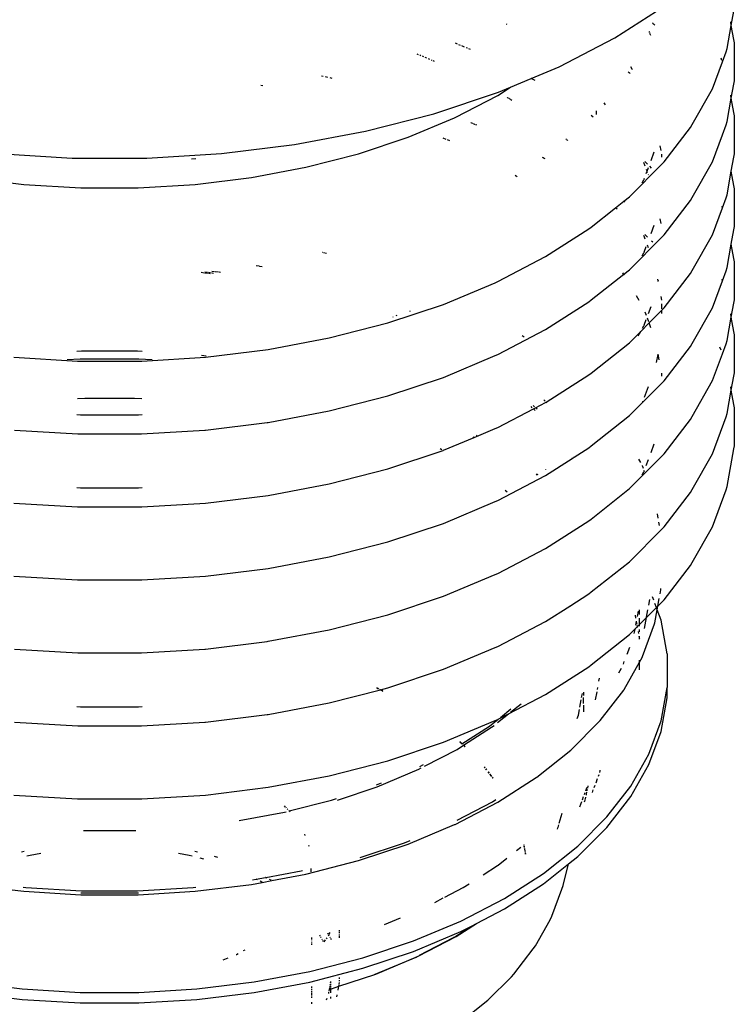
# Model space of a CAD drawing. Extents: x -19547 to -11561, y 2096 to 5601.
# Tile 150 of 168: x -13675 to -13659, y 3266 to 3289. Entities that reach past the tile are written whole.
import ezdxf

# ---------------------------------------------------------------- set-up
doc = ezdxf.new("R2010")
doc.units = 0
doc.header["$MEASUREMENT"] = 0
doc.layers.get('0').update_dxf_attribs({"linetype": 'CONTINUOUS'})
doc.layers.add('TANK-SLOPE', color=2, linetype='CONTINUOUS')

# ---------------------------------------------------------------- blocks, each defined once
blk = doc.blocks.new('8-10 TANKS')
for p, q in [((0.642, 132.908), (1.202, 133.267)), ((1.947, 133.048), (1.976, 133.208)), ((-0.561, 133.056), (-0.57, 133.062)), ((1.071, 133.068), (1.064, 133.074)), ((1.078, 133.061), (1.073, 133.065)), ((1.089, 133.05), (1.08, 133.059)), ((1.947, 133.048), (1.941, 133.086)), ((1.034, 132.967), (1.029, 132.979)), ((1.039, 132.954), (1.036, 132.962)), ((1.046, 132.933), (1.04, 132.95)), ((1.9, 132.787), (1.947, 133.048)), ((1.976, 132.888), (1.947, 133.048)), ((-1.117, 132.837), (-1.143, 132.848)), ((0.02, 132.585), (0.642, 132.908)), ((1.981, 132.851), (1.976, 132.888)), ((1.981, 132.428), (1.981, 132.851)), ((-1.556, 132.719), (-1.569, 132.724)), ((-1.087, 132.824), (-1.102, 132.831)), ((-1.04, 132.804), (-1.072, 132.818)), ((-1.007, 132.791), (-1.023, 132.797)), ((-0.975, 132.777), (-0.991, 132.784)), ((1.847, 132.64), (1.888, 132.751)), ((1.888, 132.751), (1.9, 132.787)), ((-1.528, 132.707), (-1.542, 132.713)), ((-1.496, 132.694), (-1.512, 132.701)), ((-1.462, 132.679), (-1.479, 132.687)), ((-1.427, 132.665), (-1.444, 132.672)), ((-1.403, 132.655), (-1.409, 132.657)), ((-1.376, 132.643), (-1.392, 132.65)), ((1.736, 132.338), (1.847, 132.64)), ((1.842, 132.655), (1.833, 132.679)), ((1.847, 132.64), (1.846, 132.642)), ((1.85, 132.633), (1.847, 132.64)), ((-0.294, 132.453), (0.02, 132.585)), ((0.802, 132.518), (0.791, 132.527)), ((0.806, 132.516), (0.804, 132.517)), ((0.814, 132.507), (0.806, 132.516)), ((0.837, 132.559), (0.823, 132.583)), ((0.841, 132.551), (0.838, 132.557)), ((-2.621, 132.475), (-2.643, 132.479)), ((-2.571, 132.465), (-2.597, 132.47)), ((-2.522, 132.454), (-2.546, 132.46)), ((-0.526, 132.356), (-0.294, 132.453)), ((-0.249, 132.429), (-0.294, 132.453)), ((1.976, 132.391), (1.981, 132.428)), ((-3.297, 132.369), (-3.322, 132.374)), ((-1.383, 132.059), (-0.658, 132.3)), ((-0.668, 132.264), (-0.526, 132.356)), ((-0.658, 132.3), (-0.526, 132.356)), ((1.51, 131.936), (1.736, 132.338)), ((1.947, 132.231), (1.976, 132.391)), ((-1.146, 132.016), (-0.668, 132.264)), ((-0.559, 132.238), (-0.562, 132.24)), ((-0.547, 132.231), (-0.555, 132.236)), ((-0.534, 132.222), (-0.543, 132.228)), ((-0.525, 132.216), (-0.529, 132.219)), ((-0.51, 132.207), (-0.52, 132.213)), ((0.54, 132.158), (0.522, 132.181)), ((1.9, 131.97), (1.947, 132.231)), ((1.947, 132.231), (1.941, 132.268)), ((1.976, 132.071), (1.947, 132.231)), ((0.432, 132.091), (0.433, 132.05)), ((1.981, 132.034), (1.976, 132.071)), ((-2.148, 131.862), (-1.383, 132.059)), ((-1.673, 131.795), (-1.154, 132.013)), ((-1.154, 132.013), (-1.146, 132.016)), ((-0.967, 131.956), (-0.971, 131.958)), ((-0.946, 131.948), (-0.962, 131.954)), ((0.402, 132.019), (0.379, 132.038)), ((1.888, 131.934), (1.9, 131.97)), ((1.981, 131.61), (1.981, 132.034)), ((-2.944, 131.713), (-2.148, 131.862)), ((-0.916, 131.935), (-0.941, 131.945)), ((-0.904, 131.93), (-0.91, 131.933)), ((1.195, 131.52), (1.491, 131.905)), ((1.491, 131.905), (1.51, 131.936)), ((1.847, 131.823), (1.888, 131.934)), ((-2.229, 131.61), (-1.673, 131.795)), ((-1.244, 131.771), (-1.278, 131.786)), ((-1.206, 131.755), (-1.231, 131.766)), ((0.099, 131.772), (0.094, 131.776)), ((0.109, 131.764), (0.101, 131.771)), ((0.117, 131.758), (0.111, 131.762)), ((1.736, 131.521), (1.847, 131.823)), ((1.847, 131.823), (1.846, 131.825)), ((1.849, 131.817), (1.847, 131.823)), ((-3.763, 131.612), (-2.944, 131.713)), ((1.049, 131.535), (1.084, 131.63)), ((1.16, 131.647), (1.151, 131.698)), ((-6.266, 131.612), (-5.433, 131.562)), ((-5.433, 131.562), (-4.596, 131.562)), ((-4.596, 131.562), (-3.763, 131.612)), ((-4.098, 131.553), (-4.047, 131.559)), ((-2.816, 131.459), (-2.229, 131.61)), ((-0.161, 131.566), (-0.166, 131.569)), ((-0.148, 131.559), (-0.158, 131.565)), ((-0.139, 131.555), (-0.145, 131.558)), ((0.969, 131.509), (0.966, 131.513)), ((1.009, 131.495), (0.979, 131.525)), ((1.169, 131.601), (1.168, 131.604)), ((1.169, 131.597), (1.169, 131.601)), ((1.17, 131.594), (1.169, 131.597)), ((1.169, 131.571), (1.17, 131.594)), ((1.169, 131.493), (1.195, 131.52)), ((1.51, 131.12), (1.736, 131.521)), ((1.947, 131.414), (1.976, 131.573)), ((1.976, 131.573), (1.981, 131.61)), ((-3.427, 131.344), (-2.816, 131.459)), ((0.806, 131.129), (1.169, 131.493)), ((0.97, 131.505), (0.969, 131.509)), ((0.971, 131.503), (0.97, 131.505)), ((0.983, 131.47), (0.971, 131.503)), ((0.995, 131.389), (1.004, 131.414)), ((1.004, 131.414), (0.997, 131.433)), ((1.004, 131.414), (1.019, 131.456)), ((1.008, 131.402), (1.004, 131.414)), ((1.055, 131.449), (1.034, 131.47)), ((1.9, 131.152), (1.947, 131.414)), ((1.947, 131.414), (1.946, 131.421)), ((1.976, 131.255), (1.947, 131.414)), ((-6.602, 131.344), (-5.974, 131.267)), ((-4.055, 131.267), (-3.427, 131.344)), ((-0.457, 131.356), (-0.474, 131.367)), ((-0.451, 131.352), (-0.455, 131.354)), ((0.95, 131.286), (0.969, 131.319)), ((0.969, 131.319), (0.97, 131.323)), ((0.97, 131.323), (0.971, 131.325)), ((0.971, 131.325), (0.976, 131.337)), ((1.018, 131.375), (1.017, 131.379)), ((-5.974, 131.267), (-5.335, 131.228)), ((-5.335, 131.228), (-4.693, 131.228)), ((-4.693, 131.228), (-4.055, 131.267)), ((1.981, 131.217), (1.976, 131.255)), ((1.981, 130.794), (1.981, 131.217)), ((0.65, 131.006), (0.742, 131.079)), ((0.742, 131.079), (0.806, 131.129)), ((0.742, 131.079), (0.75, 131.069)), ((1.195, 130.702), (1.491, 131.087)), ((1.491, 131.087), (1.51, 131.12)), ((1.847, 131.005), (1.888, 131.117)), ((1.888, 131.117), (1.9, 131.152)), ((0.379, 130.79), (0.65, 131.006)), ((0.67, 130.989), (0.65, 131.006)), ((1.736, 130.704), (1.847, 131.005)), ((1.847, 131.005), (1.842, 131.02)), ((1.849, 130.999), (1.847, 131.005)), ((1.16, 130.829), (1.151, 130.88)), ((-0.132, 130.459), (0.351, 130.769)), ((0.351, 130.769), (0.379, 130.79)), ((1.048, 130.717), (1.083, 130.812)), ((1.947, 130.597), (1.976, 130.757)), ((1.976, 130.757), (1.981, 130.794)), ((0.806, 130.312), (1.169, 130.675)), ((0.969, 130.692), (0.966, 130.695)), ((0.97, 130.688), (0.969, 130.692)), ((0.971, 130.687), (0.97, 130.688)), ((0.984, 130.653), (0.971, 130.687)), ((1.009, 130.678), (0.979, 130.708)), ((1.067, 130.621), (1.055, 130.632)), ((1.169, 130.675), (1.195, 130.702)), ((1.51, 130.302), (1.736, 130.704)), ((0.971, 130.507), (0.995, 130.571)), ((1.019, 130.558), (1.008, 130.585)), ((1.9, 130.336), (1.947, 130.597)), ((1.947, 130.597), (1.946, 130.604)), ((1.976, 130.437), (1.947, 130.597)), ((-2.63, 130.504), (-2.634, 130.505)), ((-2.585, 130.492), (-2.619, 130.501)), ((-0.669, 130.18), (-0.132, 130.459)), ((0.949, 130.467), (0.969, 130.501)), ((0.969, 130.501), (0.97, 130.506)), ((0.97, 130.506), (0.971, 130.507)), ((1.981, 130.4), (1.976, 130.437)), ((-3.34, 130.35), (-3.373, 130.356)), ((-3.307, 130.344), (-3.334, 130.349)), ((0.742, 130.262), (0.806, 130.312)), ((1.491, 130.27), (1.51, 130.302)), ((1.847, 130.188), (1.888, 130.299)), ((1.888, 130.299), (1.9, 130.336)), ((1.981, 129.976), (1.981, 130.4)), ((-3.957, 130.275), (-3.987, 130.279)), ((-3.918, 130.28), (-3.948, 130.283)), ((-3.911, 130.269), (-3.947, 130.274)), ((-3.872, 130.274), (-3.908, 130.279)), ((-3.888, 130.266), (-3.903, 130.268)), ((-3.841, 130.289), (-3.871, 130.293)), ((-3.849, 130.271), (-3.864, 130.273)), ((-3.795, 130.284), (-3.831, 130.288)), ((-3.772, 130.281), (-3.787, 130.283)), ((0.379, 129.973), (0.742, 130.262)), ((0.739, 130.266), (0.731, 130.276)), ((0.75, 130.252), (0.742, 130.262)), ((1.128, 130.188), (1.125, 130.205)), ((1.127, 130.181), (1.128, 130.188)), ((1.128, 130.188), (1.131, 130.2)), ((1.129, 130.183), (1.128, 130.188)), ((1.195, 129.885), (1.491, 130.27)), ((1.736, 129.886), (1.847, 130.188)), ((1.847, 130.188), (1.842, 130.203)), ((1.85, 130.182), (1.847, 130.188)), ((-1.277, 129.924), (-0.696, 130.167)), ((-0.696, 130.167), (-0.669, 130.18)), ((0.351, 129.952), (0.379, 129.973)), ((0.915, 129.969), (0.886, 130.021)), ((1.168, 129.97), (1.16, 130.013)), ((1.976, 129.939), (1.981, 129.976)), ((-1.899, 129.716), (-1.277, 129.924)), ((-0.132, 129.642), (0.351, 129.952)), ((1.019, 129.821), (1.049, 129.901)), ((1.027, 129.716), (1.169, 129.858)), ((1.169, 129.873), (1.169, 129.929)), ((1.169, 129.858), (1.195, 129.885)), ((1.169, 129.858), (1.169, 129.86)), ((1.169, 129.822), (1.169, 129.858)), ((1.51, 129.485), (1.736, 129.886)), ((1.947, 129.779), (1.976, 129.939)), ((-1.84, 129.78), (-1.844, 129.781)), ((-1.795, 129.794), (-1.807, 129.798)), ((-1.644, 129.845), (-1.654, 129.849)), ((0.971, 129.69), (0.995, 129.754)), ((0.997, 129.799), (0.983, 129.836)), ((1.023, 129.727), (1.008, 129.768)), ((1.9, 129.518), (1.947, 129.779)), ((1.947, 129.779), (1.941, 129.817)), ((1.976, 129.62), (1.947, 129.779)), ((-2.555, 129.548), (-1.899, 129.716)), ((-0.669, 129.363), (-0.132, 129.642)), ((0.933, 129.622), (1.027, 129.716)), ((0.952, 129.656), (0.969, 129.684)), ((0.969, 129.684), (0.97, 129.688)), ((0.97, 129.688), (0.971, 129.69)), ((1.027, 129.716), (1.027, 129.717)), ((1.047, 129.663), (1.027, 129.716)), ((-3.238, 129.42), (-2.555, 129.548)), ((-0.373, 129.556), (-0.396, 129.572)), ((0.806, 129.495), (0.933, 129.622)), ((0.904, 129.57), (0.933, 129.622)), ((0.933, 129.622), (0.935, 129.625)), ((1.981, 129.582), (1.976, 129.62)), ((1.981, 129.159), (1.981, 129.582)), ((-3.941, 129.333), (-3.238, 129.42)), ((0.379, 129.155), (0.806, 129.495)), ((1.195, 129.068), (1.491, 129.453)), ((1.491, 129.453), (1.51, 129.485)), ((1.833, 129.411), (1.82, 129.445)), ((1.847, 129.371), (1.888, 129.483)), ((1.888, 129.483), (1.9, 129.518)), ((-6.088, 129.333), (-5.374, 129.29)), ((-5.342, 129.311), (-5.49, 129.302)), ((-5.327, 129.4), (-5.381, 129.397)), ((-4.687, 129.311), (-5.342, 129.311)), ((-4.701, 129.4), (-5.327, 129.4)), ((-4.648, 129.397), (-4.701, 129.4)), ((-4.539, 129.302), (-4.687, 129.311)), ((-4.655, 129.29), (-3.941, 129.333)), ((-3.933, 129.344), (-3.985, 129.351)), ((-1.277, 129.107), (-0.696, 129.351)), ((-0.696, 129.351), (-0.669, 129.363)), ((1.111, 129.274), (1.127, 129.364)), ((1.141, 129.304), (1.129, 129.366)), ((1.736, 129.07), (1.847, 129.371)), ((1.847, 129.371), (1.846, 129.373)), ((1.849, 129.365), (1.847, 129.371)), ((-5.374, 129.29), (-4.655, 129.29)), ((-1.899, 128.9), (-1.277, 129.107)), ((-0.127, 128.829), (0.351, 129.135)), ((0.351, 129.135), (0.379, 129.155)), ((1.169, 129.15), (1.168, 129.153)), ((1.169, 129.146), (1.169, 129.15)), ((1.17, 129.143), (1.169, 129.146)), ((1.169, 129.12), (1.17, 129.143)), ((1.947, 128.962), (1.976, 129.122)), ((1.976, 129.122), (1.981, 129.159)), ((0.806, 128.678), (1.169, 129.041)), ((0.976, 128.886), (1.019, 129.004)), ((1.169, 129.041), (1.195, 129.068)), ((1.51, 128.668), (1.736, 129.07)), ((1.947, 128.962), (1.941, 129)), ((-5.293, 128.87), (-5.375, 128.865)), ((-4.736, 128.87), (-5.293, 128.87)), ((-4.654, 128.865), (-4.736, 128.87)), ((-2.555, 128.731), (-1.899, 128.9)), ((1.9, 128.701), (1.947, 128.962)), ((1.976, 128.803), (1.947, 128.962)), ((-0.281, 128.766), (-0.295, 128.779)), ((-0.257, 128.778), (-0.271, 128.792)), ((-0.269, 128.754), (-0.245, 128.766)), ((-0.245, 128.766), (-0.132, 128.825)), ((-0.228, 128.749), (-0.245, 128.766)), ((-0.138, 128.84), (-0.152, 128.854)), ((-0.132, 128.825), (-0.127, 128.829)), ((-0.117, 128.82), (-0.127, 128.829)), ((0.95, 128.835), (0.952, 128.838)), ((1.981, 128.766), (1.976, 128.803)), ((1.981, 128.342), (1.981, 128.766)), ((-5.38, 128.69), (-5.34, 128.687)), ((-5.34, 128.687), (-4.689, 128.687)), ((-4.689, 128.687), (-4.649, 128.69)), ((-3.238, 128.603), (-2.555, 128.731)), ((-0.669, 128.546), (-0.269, 128.754)), ((-0.25, 128.734), (-0.269, 128.754)), ((0.379, 128.339), (0.806, 128.678)), ((1.491, 128.636), (1.51, 128.668)), ((1.736, 128.252), (1.888, 128.665)), ((1.888, 128.665), (1.9, 128.701)), ((-3.941, 128.517), (-3.251, 128.601)), ((-3.251, 128.601), (-3.238, 128.603)), ((-0.696, 128.533), (-0.669, 128.546)), ((1.195, 128.251), (1.491, 128.636)), ((-6.08, 128.516), (-5.371, 128.473)), ((-5.371, 128.473), (-4.658, 128.473)), ((-4.658, 128.473), (-3.949, 128.516)), ((-3.949, 128.516), (-3.941, 128.517)), ((-1.277, 128.29), (-0.933, 128.434)), ((-0.933, 128.434), (-0.942, 128.439)), ((-0.933, 128.434), (-0.696, 128.533)), ((-0.899, 128.452), (-0.905, 128.455)), ((0.188, 128.214), (0.351, 128.318)), ((0.351, 128.318), (0.379, 128.339)), ((1.049, 128.266), (1.084, 128.361)), ((1.976, 128.305), (1.981, 128.342)), ((-1.899, 128.082), (-1.279, 128.289)), ((-1.294, 128.297), (-1.312, 128.306)), ((-1.279, 128.289), (-1.283, 128.291)), ((-1.279, 128.289), (-1.277, 128.29)), ((0.164, 128.197), (0.188, 128.214)), ((0.188, 128.214), (0.187, 128.216)), ((0.806, 127.861), (1.169, 128.224)), ((1.169, 128.224), (1.195, 128.251)), ((1.51, 127.851), (1.736, 128.252)), ((1.9, 127.884), (1.976, 128.305)), ((-0.132, 128.007), (0.164, 128.197)), ((0.164, 128.197), (0.162, 128.2)), ((0.165, 128.195), (0.164, 128.197)), ((0.934, 128.152), (0.912, 128.19)), ((0.953, 128.116), (0.951, 128.119)), ((0.963, 128.088), (0.953, 128.116)), ((0.995, 128.12), (1.019, 128.187)), ((-2.555, 127.914), (-1.899, 128.082)), ((-0.669, 127.728), (-0.132, 128.007)), ((-0.226, 128.01), (-0.239, 128.02)), ((-0.216, 128.016), (-0.229, 128.024)), ((-0.128, 128.073), (-0.131, 128.075)), ((0.95, 128.017), (0.969, 128.05)), ((0.969, 128.05), (0.97, 128.054)), ((0.97, 128.054), (0.971, 128.056)), ((0.971, 128.056), (0.973, 128.061)), ((0.973, 128.061), (0.972, 128.064)), ((0.973, 128.061), (0.976, 128.069)), ((0.976, 128.052), (0.973, 128.061)), ((-3.238, 127.786), (-2.555, 127.914)), ((1.888, 127.848), (1.9, 127.884)), ((-5.38, 127.873), (-5.34, 127.87)), ((-5.34, 127.87), (-4.689, 127.87)), ((-4.689, 127.87), (-4.649, 127.873)), ((-3.941, 127.699), (-3.238, 127.786)), ((-0.563, 127.822), (-0.585, 127.839)), ((0.379, 127.521), (0.806, 127.861)), ((1.195, 127.434), (1.491, 127.818)), ((1.491, 127.818), (1.51, 127.851)), ((1.736, 127.435), (1.888, 127.848)), ((-6.088, 127.699), (-5.374, 127.656)), ((-5.374, 127.656), (-4.655, 127.656)), ((-4.655, 127.656), (-3.941, 127.699)), ((-1.277, 127.472), (-0.696, 127.716)), ((-0.696, 127.716), (-0.669, 127.728)), ((1.128, 127.529), (1.119, 127.579)), ((-1.899, 127.265), (-1.277, 127.472)), ((-0.132, 127.191), (0.351, 127.501)), ((0.351, 127.501), (0.379, 127.521)), ((1.142, 127.45), (1.136, 127.486)), ((1.169, 127.406), (1.195, 127.434)), ((1.51, 127.033), (1.736, 127.435)), ((0.806, 127.043), (1.169, 127.406)), ((-2.555, 127.096), (-1.899, 127.265)), ((-0.669, 126.912), (-0.132, 127.191)), ((-3.238, 126.968), (-2.555, 127.096)), ((0.379, 126.704), (0.806, 127.043)), ((1.195, 126.617), (1.491, 127.002)), ((1.491, 127.002), (1.51, 127.033)), ((-6.088, 126.882), (-5.374, 126.839)), ((-4.655, 126.839), (-3.941, 126.882)), ((-3.941, 126.882), (-3.238, 126.968)), ((-1.277, 126.656), (-0.696, 126.9)), ((-0.696, 126.9), (-0.669, 126.912)), ((-5.374, 126.839), (-4.655, 126.839)), ((0.139, 126.547), (0.351, 126.684)), ((0.351, 126.684), (0.379, 126.704)), ((1.149, 126.683), (1.158, 126.729)), ((1.158, 126.729), (1.159, 126.742)), ((-1.899, 126.448), (-1.277, 126.656)), ((1.023, 126.556), (1.034, 126.618)), ((1.078, 126.611), (1.064, 126.648)), ((1.108, 126.53), (1.091, 126.575)), ((1.124, 126.545), (1.169, 126.59)), ((1.125, 126.547), (1.14, 126.631)), ((1.169, 126.59), (1.195, 126.617)), ((-2.555, 126.28), (-1.899, 126.448)), ((-0.132, 126.373), (0.139, 126.547)), ((0.139, 126.547), (0.138, 126.549)), ((0.141, 126.542), (0.139, 126.547)), ((0.878, 126.412), (0.873, 126.445)), ((0.895, 126.429), (0.906, 126.49)), ((0.919, 126.453), (0.919, 126.503)), ((0.998, 126.419), (1.108, 126.529)), ((0.998, 126.421), (1.013, 126.505)), ((1.09, 126.358), (1.117, 126.505)), ((1.108, 126.529), (1.124, 126.545)), ((1.117, 126.505), (1.108, 126.529)), ((1.117, 126.505), (1.124, 126.545)), ((1.16, 126.389), (1.117, 126.505)), ((-0.669, 126.094), (-0.132, 126.373)), ((0.877, 126.331), (0.885, 126.374)), ((0.885, 126.376), (0.886, 126.377)), ((0.885, 126.374), (0.885, 126.376)), ((0.891, 126.342), (0.885, 126.374)), ((0.896, 126.317), (0.919, 126.34)), ((0.919, 126.34), (0.998, 126.419)), ((0.919, 126.342), (0.919, 126.41)), ((0.919, 126.321), (0.919, 126.34)), ((0.953, 125.981), (1.087, 126.346)), ((0.975, 126.294), (0.998, 126.419)), ((1.087, 126.346), (1.09, 126.358)), ((1.228, 126.013), (1.16, 126.389)), ((-3.238, 126.152), (-2.555, 126.28)), ((0.379, 125.887), (0.806, 126.227)), ((0.806, 126.227), (0.896, 126.317)), ((0.86, 126.238), (0.869, 126.284)), ((0.896, 126.318), (0.894, 126.328)), ((0.898, 126.305), (0.896, 126.317)), ((0.91, 126.24), (0.906, 126.26)), ((0.919, 126.256), (0.919, 126.283)), ((-3.941, 126.065), (-3.251, 126.15)), ((-3.251, 126.15), (-3.238, 126.152)), ((0.919, 126.193), (0.916, 126.205)), ((0.919, 126.193), (0.919, 126.21)), ((0.919, 126.188), (0.919, 126.193)), ((0.92, 126.186), (0.919, 126.188)), ((0.919, 126.177), (0.92, 126.186)), ((0.921, 126.18), (0.92, 126.186)), ((-6.08, 126.064), (-5.371, 126.021)), ((-5.371, 126.021), (-4.658, 126.021)), ((-4.658, 126.021), (-3.949, 126.064)), ((-3.949, 126.064), (-3.941, 126.065)), ((-1.277, 125.838), (-0.696, 126.082)), ((-0.696, 126.082), (-0.669, 126.094)), ((0.78, 126.009), (0.809, 126.086)), ((1.228, 126.013), (1.228, 125.635)), ((0.738, 125.896), (0.749, 125.925)), ((0.748, 125.614), (0.919, 125.918)), ((0.919, 125.918), (0.948, 125.969)), ((0.919, 125.918), (0.919, 125.939)), ((0.919, 125.834), (0.919, 125.918)), ((0.948, 125.969), (0.953, 125.981)), ((-1.899, 125.631), (-1.277, 125.838)), ((-0.132, 125.556), (0.351, 125.866)), ((0.351, 125.866), (0.379, 125.887)), ((0.686, 125.797), (0.716, 125.85)), ((0.465, 125.706), (0.471, 125.739)), ((-2.555, 125.462), (-1.982, 125.61)), ((-2.023, 125.631), (-2.002, 125.62)), ((-2, 125.62), (-2.022, 125.631)), ((-1.988, 125.613), (-1.982, 125.61)), ((-1.981, 125.61), (-1.987, 125.613)), ((-1.982, 125.61), (-1.954, 125.595)), ((-1.982, 125.61), (-1.981, 125.61)), ((-1.981, 125.61), (-1.899, 125.631)), ((-1.953, 125.596), (-1.981, 125.61)), ((0.271, 125.521), (0.279, 125.569)), ((0.293, 125.583), (0.293, 125.544)), ((0.427, 125.495), (0.444, 125.585)), ((0.448, 125.612), (0.453, 125.636)), ((0.479, 125.264), (0.742, 125.604)), ((0.742, 125.604), (0.748, 125.614)), ((1.16, 125.26), (1.228, 125.635)), ((1.228, 125.518), (1.228, 125.635)), ((-3.238, 125.334), (-2.555, 125.462)), ((-0.548, 125.34), (-0.132, 125.556)), ((-0.524, 125.359), (-0.406, 125.453)), ((0.251, 125.414), (0.266, 125.495)), ((0.293, 125.456), (0.293, 125.522)), ((1.16, 125.142), (1.228, 125.518)), ((-5.38, 125.421), (-5.34, 125.418)), ((-5.34, 125.418), (-4.689, 125.418)), ((-4.689, 125.418), (-4.649, 125.421)), ((-0.67, 125.243), (-0.548, 125.34)), ((-0.662, 125.28), (-0.548, 125.34)), ((-0.638, 125.3), (-0.52, 125.394)), ((0.235, 125.326), (0.246, 125.388)), ((0.293, 125.435), (0.293, 125.361)), ((-6.08, 125.247), (-5.371, 125.204)), ((-4.658, 125.204), (-3.949, 125.247)), ((-3.949, 125.247), (-3.941, 125.248)), ((-3.941, 125.248), (-3.251, 125.333)), ((-3.251, 125.333), (-3.238, 125.334)), ((-1.277, 125.021), (-0.696, 125.265)), ((-0.762, 125.201), (-0.662, 125.28)), ((-0.696, 125.265), (-0.669, 125.277)), ((-0.669, 125.277), (-0.662, 125.28)), ((0.149, 124.933), (0.472, 125.256)), ((0.222, 125.289), (0.235, 125.326)), ((0.472, 125.256), (0.479, 125.264)), ((1.024, 124.89), (1.16, 125.26)), ((-5.371, 125.204), (-4.658, 125.204)), ((-1.069, 125.005), (-0.762, 125.201)), ((-1.051, 124.988), (-0.737, 125.19)), ((-0.737, 125.19), (-0.71, 125.211)), ((1.024, 124.773), (1.16, 125.142)), ((-1.899, 124.814), (-1.277, 125.021)), ((-1.093, 125.028), (-1.071, 125.007)), ((-1.071, 125.007), (-1.092, 125.029)), ((-1.069, 125.005), (-1.071, 125.007)), ((-1.487, 124.753), (-1.123, 124.942)), ((-1.123, 124.942), (-1.052, 124.988)), ((-1.069, 125.005), (-1.066, 125.001)), ((-1.065, 125.002), (-1.069, 125.005)), ((-1.055, 124.99), (-1.052, 124.988)), ((-1.051, 124.988), (-1.054, 124.991)), ((-1.052, 124.988), (-1.049, 124.985)), ((-1.052, 124.988), (-1.051, 124.988)), ((-1.048, 124.985), (-1.051, 124.988)), ((-1.044, 124.98), (-1.035, 124.971)), ((-1.034, 124.971), (-1.043, 124.98)), ((-0.23, 124.632), (0.149, 124.933)), ((-2.555, 124.645), (-1.899, 124.814)), ((0.821, 124.531), (1.024, 124.89)), ((-2.017, 124.524), (-1.551, 124.72)), ((-1.551, 124.72), (-1.524, 124.734)), ((-1.539, 124.751), (-1.499, 124.772)), ((-0.817, 124.744), (-0.81, 124.735)), ((-0.809, 124.735), (-0.816, 124.745)), ((-0.802, 124.724), (-0.794, 124.713)), ((-0.793, 124.714), (-0.801, 124.725)), ((-0.775, 124.689), (-0.765, 124.677)), ((-0.764, 124.677), (-0.774, 124.69)), ((0.474, 124.682), (0.475, 124.684)), ((0.475, 124.684), (0.478, 124.7)), ((0.478, 124.7), (0.48, 124.709)), ((0.821, 124.413), (1.024, 124.773)), ((-3.238, 124.517), (-2.555, 124.645)), ((-2.025, 124.544), (-1.969, 124.567)), ((-0.756, 124.664), (-0.737, 124.64)), ((-0.736, 124.64), (-0.755, 124.665)), ((-0.728, 124.628), (-0.72, 124.618)), ((-0.719, 124.618), (-0.727, 124.629)), ((-0.668, 124.351), (-0.238, 124.627)), ((-0.238, 124.627), (-0.23, 124.632)), ((0.432, 124.568), (0.45, 124.617)), ((0.459, 124.641), (0.467, 124.662)), ((-3.941, 124.431), (-3.238, 124.517)), ((-2.463, 124.375), (-2.017, 124.524)), ((0.302, 124.437), (0.31, 124.459)), ((0.317, 124.479), (0.331, 124.513)), ((0.327, 124.442), (0.331, 124.463)), ((0.331, 124.513), (0.33, 124.514)), ((0.331, 124.513), (0.331, 124.516)), ((0.334, 124.479), (0.337, 124.494)), ((0.339, 124.508), (0.344, 124.532)), ((0.392, 124.459), (0.402, 124.488)), ((0.412, 124.515), (0.422, 124.541)), ((0.555, 124.186), (0.821, 124.531)), ((-6.088, 124.431), (-5.374, 124.387)), ((-5.374, 124.387), (-4.655, 124.387)), ((-4.655, 124.387), (-3.941, 124.431)), ((-3.002, 124.253), (-2.53, 124.374)), ((-2.53, 124.374), (-2.474, 124.393)), ((-1.146, 124.102), (-0.668, 124.351)), ((-1.124, 124.15), (-0.728, 124.356)), ((-0.728, 124.356), (-0.688, 124.382)), ((0.251, 124.298), (0.272, 124.357)), ((0.279, 124.377), (0.293, 124.414)), ((0.305, 124.353), (0.313, 124.385)), ((0.314, 124.387), (0.319, 124.408)), ((0.325, 124.428), (0.327, 124.437)), ((0.327, 124.441), (0.327, 124.442)), ((0.327, 124.439), (0.327, 124.441)), ((0.327, 124.437), (0.327, 124.439)), ((0.555, 124.068), (0.821, 124.413)), ((-3.564, 124.144), (-3.054, 124.24)), ((-3.045, 124.296), (-3.056, 124.308)), ((-3.054, 124.24), (-3.038, 124.244)), ((-3.032, 124.283), (-3.038, 124.29)), ((-3.019, 124.27), (-3.025, 124.277)), ((-3.007, 124.252), (-3.002, 124.253)), ((-3.002, 124.253), (-3.006, 124.257)), ((-2.992, 124.241), (-3.002, 124.253)), ((0.049, 124.225), (0.016, 124.113)), ((0.228, 123.859), (0.555, 124.186)), ((-5.308, 124.035), (-5.301, 124.034)), ((-5.301, 124.034), (-4.728, 124.034)), ((-4.728, 124.034), (-4.721, 124.035)), ((-1.673, 123.881), (-1.154, 124.099)), ((-1.154, 124.099), (-1.146, 124.102)), ((0.002, 124.063), (-0.003, 124.048)), ((0.011, 124.096), (0.003, 124.069)), ((0.228, 123.741), (0.555, 124.068)), ((-2.825, 123.979), (-2.829, 123.991)), ((-1.713, 123.896), (-1.648, 123.923)), ((-5.969, 123.799), (-5.999, 123.791)), ((-4.029, 123.791), (-4.06, 123.799)), ((-2.783, 123.865), (-2.784, 123.867)), ((-2.781, 123.854), (-2.783, 123.865)), ((-2.229, 123.696), (-1.673, 123.881)), ((-2.209, 123.73), (-1.713, 123.896)), ((-0.458, 123.809), (-0.41, 123.847)), ((-0.376, 123.872), (-0.375, 123.865)), ((-0.374, 123.866), (-0.375, 123.872)), ((-0.371, 123.851), (-0.373, 123.859)), ((-0.373, 123.858), (-0.372, 123.85)), ((-0.371, 123.842), (-0.369, 123.833)), ((-0.368, 123.834), (-0.37, 123.843)), ((-0.367, 123.824), (-0.364, 123.806)), ((-0.363, 123.806), (-0.366, 123.825)), ((-0.362, 123.796), (-0.36, 123.786)), ((-0.359, 123.787), (-0.361, 123.797)), ((-0.156, 123.553), (0.228, 123.859)), ((-5.903, 123.754), (-5.941, 123.745)), ((-5.785, 123.776), (-5.903, 123.754)), ((-4.125, 123.754), (-4.244, 123.776)), ((-4.088, 123.745), (-4.125, 123.754)), ((-3.959, 123.712), (-4.001, 123.722)), ((-3.804, 123.731), (-3.839, 123.742)), ((-2.816, 123.545), (-2.229, 123.696)), ((-0.663, 123.645), (-0.566, 123.723)), ((-0.359, 123.777), (-0.357, 123.768)), ((-0.356, 123.768), (-0.358, 123.778)), ((0.125, 123.659), (0.228, 123.741)), ((-3.265, 123.509), (-2.868, 123.583)), ((-2.868, 123.583), (-2.854, 123.587)), ((-2.762, 123.575), (-2.76, 123.584)), ((-2.759, 123.595), (-2.759, 123.607)), ((-2.758, 123.585), (-2.758, 123.576)), ((-0.833, 123.536), (-0.67, 123.64)), ((-0.67, 123.64), (-0.665, 123.644)), ((-0.665, 123.644), (-0.663, 123.645)), ((-0.156, 123.435), (0.125, 123.659)), ((0.063, 123.419), (0.125, 123.659)), ((-3.414, 123.481), (-3.374, 123.489)), ((-3.373, 123.488), (-3.374, 123.489)), ((-3.373, 123.488), (-3.267, 123.509)), ((-3.357, 123.48), (-3.373, 123.488)), ((-3.311, 123.456), (-3.329, 123.466)), ((-3.305, 123.453), (-3.197, 123.473)), ((-3.265, 123.509), (-3.267, 123.509)), ((-3.249, 123.5), (-3.265, 123.509)), ((-3.204, 123.477), (-3.222, 123.486)), ((-3.197, 123.473), (-3.199, 123.474)), ((-3.197, 123.473), (-2.816, 123.545)), ((-3.195, 123.472), (-3.197, 123.473)), ((-0.594, 123.272), (-0.156, 123.553)), ((-6.602, 123.43), (-5.974, 123.353)), ((-5.981, 123.4), (-5.951, 123.396)), ((-5.951, 123.396), (-5.328, 123.358)), ((-5.328, 123.358), (-4.701, 123.358)), ((-4.701, 123.358), (-4.078, 123.396)), ((-4.078, 123.396), (-4.047, 123.4)), ((-4.055, 123.353), (-3.427, 123.43)), ((-3.427, 123.43), (-3.305, 123.453)), ((-3.305, 123.453), (-3.307, 123.454)), ((-3.303, 123.452), (-3.305, 123.453)), ((-1.26, 123.287), (-1.055, 123.394)), ((-1.055, 123.394), (-0.99, 123.435)), ((-0.594, 123.155), (-0.156, 123.435)), ((-0.063, 123.074), (0.049, 123.377)), ((0.049, 123.377), (0.063, 123.419)), ((-5.974, 123.353), (-5.335, 123.314)), ((-5.338, 123.337), (-5.332, 123.336)), ((-5.335, 123.314), (-4.693, 123.314)), ((-5.332, 123.336), (-4.697, 123.336)), ((-4.697, 123.336), (-4.691, 123.337)), ((-4.693, 123.314), (-4.055, 123.353)), ((-1.372, 123.229), (-1.278, 123.278)), ((-1.081, 123.019), (-0.594, 123.272)), ((-0.906, 122.992), (-0.594, 123.155)), ((-1.937, 122.981), (-1.757, 123.056)), ((-0.247, 122.741), (-0.082, 123.035)), ((-0.082, 123.035), (-0.063, 123.074)), ((-2.439, 122.903), (-2.439, 122.919)), ((-1.61, 122.797), (-1.081, 123.019)), ((-1.158, 122.837), (-0.963, 122.963)), ((-1.132, 122.848), (-0.906, 122.992)), ((-1.081, 122.902), (-0.963, 122.963)), ((-0.963, 122.963), (-0.906, 122.992)), ((-2.755, 122.837), (-2.755, 122.822)), ((-2.755, 122.813), (-2.755, 122.804)), ((-2.652, 122.848), (-2.66, 122.862)), ((-2.644, 122.833), (-2.648, 122.841)), ((-2.63, 122.81), (-2.635, 122.818)), ((-2.611, 122.789), (-2.595, 122.81)), ((-2.586, 122.821), (-2.578, 122.832)), ((-2.584, 122.822), (-2.578, 122.832)), ((-2.562, 122.871), (-2.57, 122.885)), ((-2.567, 122.853), (-2.561, 122.863)), ((-2.554, 122.856), (-2.558, 122.864)), ((-2.556, 122.873), (-2.545, 122.891)), ((-2.54, 122.833), (-2.545, 122.841)), ((-2.528, 122.81), (-2.536, 122.825)), ((-2.439, 122.886), (-2.439, 122.894)), ((-2.439, 122.859), (-2.439, 122.868)), ((-2.439, 122.833), (-2.439, 122.85)), ((-1.61, 122.68), (-1.081, 122.902)), ((-1.559, 122.626), (-1.132, 122.848)), ((-1.546, 122.636), (-1.163, 122.835)), ((-1.162, 122.835), (-1.163, 122.835)), ((-1.158, 122.837), (-1.162, 122.835)), ((-3.514, 122.689), (-3.495, 122.698)), ((-2.755, 122.787), (-2.755, 122.778)), ((-2.755, 122.769), (-2.755, 122.752)), ((-2.618, 122.788), (-2.626, 122.802)), ((-2.177, 122.609), (-1.61, 122.797)), ((-0.487, 122.426), (-0.271, 122.707)), ((-0.271, 122.707), (-0.247, 122.741)), ((-3.742, 122.585), (-3.685, 122.609)), ((-3.597, 122.646), (-3.593, 122.647)), ((-3.593, 122.647), (-3.574, 122.657)), ((-2.774, 122.455), (-2.177, 122.609)), ((-2.177, 122.491), (-1.61, 122.68)), ((-2.04, 122.425), (-1.583, 122.617)), ((-2.032, 122.427), (-1.568, 122.622)), ((-1.583, 122.617), (-1.569, 122.624)), ((-1.568, 122.622), (-1.559, 122.626)), ((-2.774, 122.337), (-2.177, 122.491)), ((-3.397, 122.338), (-2.774, 122.455)), ((-2.448, 122.289), (-2.044, 122.423)), ((-2.439, 122.372), (-2.439, 122.388)), ((-2.044, 122.423), (-2.043, 122.424)), ((-2.043, 122.424), (-2.04, 122.425)), ((-2.04, 122.425), (-2.032, 122.427)), ((-0.778, 122.133), (-0.514, 122.397)), ((-0.514, 122.397), (-0.487, 122.426)), ((-6.632, 122.338), (-5.992, 122.26)), ((-5.992, 122.26), (-5.342, 122.22)), ((-4.687, 122.22), (-4.037, 122.26)), ((-4.037, 122.26), (-3.397, 122.338)), ((-3.397, 122.221), (-2.774, 122.337)), ((-2.753, 122.288), (-2.753, 122.273)), ((-2.753, 122.26), (-2.753, 122.248)), ((-2.556, 122.236), (-2.553, 122.252)), ((-2.553, 122.254), (-2.549, 122.272)), ((-2.548, 122.281), (-2.546, 122.29)), ((-2.544, 122.302), (-2.542, 122.314)), ((-2.539, 122.328), (-2.537, 122.342)), ((-2.537, 122.342), (-2.537, 122.344)), ((-2.537, 122.329), (-2.537, 122.342)), ((-2.537, 122.304), (-2.537, 122.316)), ((-2.537, 122.284), (-2.537, 122.293)), ((-2.537, 122.247), (-2.537, 122.276)), ((-2.535, 122.26), (-2.528, 122.262)), ((-2.528, 122.262), (-2.448, 122.289)), ((-2.456, 122.245), (-2.451, 122.271)), ((-2.45, 122.276), (-2.448, 122.289)), ((-2.448, 122.289), (-2.445, 122.304)), ((-2.444, 122.312), (-2.44, 122.333)), ((-2.439, 122.345), (-2.439, 122.358)), ((-6.632, 122.221), (-5.992, 122.142)), ((-5.992, 122.142), (-5.342, 122.103)), ((-5.342, 122.22), (-4.687, 122.22)), ((-4.687, 122.103), (-4.037, 122.142)), ((-4.037, 122.142), (-3.397, 122.221)), ((-2.753, 122.237), (-2.753, 122.228)), ((-2.753, 122.22), (-2.753, 122.202)), ((-2.753, 122.2), (-2.753, 122.186)), ((-2.753, 122.174), (-2.753, 122.161)), ((-2.585, 122.137), (-2.577, 122.156)), ((-2.561, 122.21), (-2.558, 122.224)), ((-2.537, 122.218), (-2.537, 122.242)), ((-2.537, 122.159), (-2.537, 122.17)), ((-2.537, 122.151), (-2.537, 122.157)), ((-2.471, 122.172), (-2.469, 122.18)), ((-2.468, 122.182), (-2.467, 122.184)), ((-2.467, 122.184), (-2.465, 122.194)), ((-5.342, 122.103), (-4.687, 122.103)), ((-2.752, 122.111), (-2.752, 122.094)), ((-1.089, 121.886), (-0.778, 122.133))]:
    blk.add_line(p, q)

msp = doc.modelspace()

# ---------------------------------------------------------------- block references
at = {"layer": 'TANK-SLOPE', "xscale": 2, "yscale": 2, "zscale": 2}
msp.add_blockref('8-10 TANKS', (-13662.551, 3022.285), dxfattribs=at)

doc.saveas('drawing.dxf')
